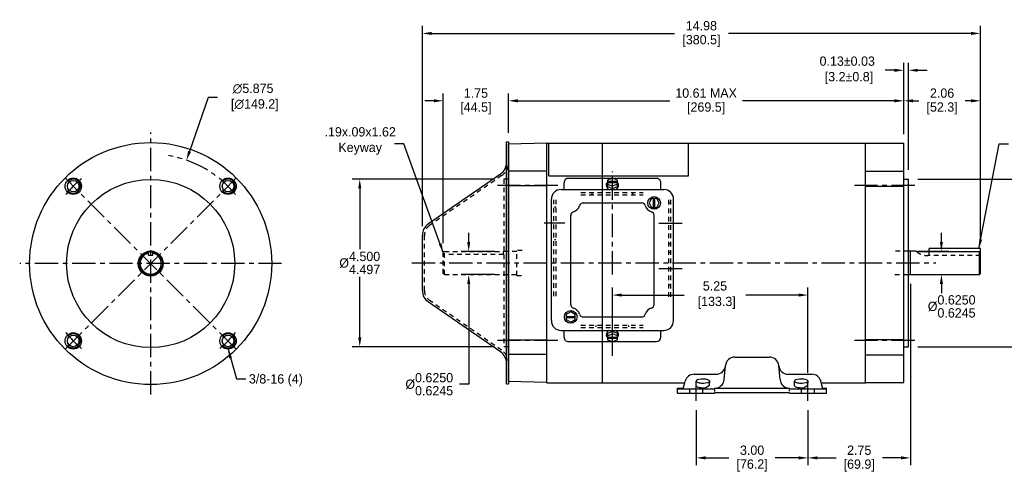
# Model space of a CAD drawing. Header units: inches. Extents: x 868.6 to 911, y 625.7 to 640.8.
# Tile 1 of 2: x 868.6 to 895, y 628.4 to 640.6. Entities that reach past the tile are written whole.
import ezdxf

# ---------------------------------------------------------------- set-up
doc = ezdxf.new("R2010")
doc.units = ezdxf.units.IN
doc.header["$LTSCALE"] = 0.5
doc.header["$MEASUREMENT"] = 0
doc.linetypes.add('CENTER', pattern=[2, 1.25, -0.25, 0.25, -0.25])
doc.linetypes.add('HIDDEN', pattern=[0.375, 0.25, -0.125])
for name, color, linetype in [('Centerline', 40, 'CENTER'), ('Dimensions', 140, 'Continuous'), ('Hidden', 102, 'HIDDEN')]:
    doc.layers.add(name, color=color, linetype=linetype)
doc.dimstyles.new('Copy of Standard', dxfattribs={"dimtxt": 0.25, "dimasz": 0.25, "dimexe": 0.2, "dimexo": 0.25, "dimgap": 0.08, "dimtad": 0, "dimtih": 1, "dimtoh": 1, "dimzin": 0, "dimdsep": 46, "dimtxsty": 'Standard', "dimcen": 0, "dimadec": 0, "dimazin": 0, "dimtfac": 1, "dimtofl": 0, "dimtmove": 2, "dimatfit": 3, "dimfxl": 0, "dimtolj": 1, "dimtzin": 0, "dimarcsym": 0})
doc.dimstyles.get("Standard").update_dxf_attribs({"dimtxt": 0.25, "dimasz": 0.25, "dimexe": 0.2, "dimexo": 0.25, "dimgap": 0.08, "dimtad": 0, "dimtih": 1, "dimtoh": 1, "dimzin": 0, "dimdsep": 46, "dimtxsty": 'Standard', "dimcen": 0, "dimadec": 0, "dimazin": 0, "dimtfac": 1, "dimtofl": 0, "dimtmove": 0, "dimatfit": 3, "dimfxl": 0, "dimtolj": 1, "dimtzin": 0, "dimarcsym": 0})

# ---------------------------------------------------------------- blocks, each defined once
blk = doc.blocks.new('*D1')
at = {"layer": 'Defpoints', "color": 0}
for p in [(873.091, 636.806), (871.169, 631.254)]:
    blk.add_point(p, dxfattribs=at)
at = {"layer": 'Dimensions', "color": 0, "lineweight": -2}
for p, q in [((873.674, 638.489), (873.173, 637.042)), ((873.924, 638.489), (873.674, 638.489))]:
    blk.add_line(p, q, dxfattribs=at)
at = {"layer": 'Dimensions', "color": 0}
blk.add_solid([(873.134, 637.056), (873.212, 637.028), (873.091, 636.806)], dxfattribs=at)
at = {"layer": 'Dimensions', "color": 0, "insert": (874.879, 638.489), "char_height": 0.25, "attachment_point": 5}
blk.add_mtext('\\A1;∅5.875\\P [∅149.2]', dxfattribs=at)
blk = doc.blocks.new('*D3')
at = {"layer": 'Defpoints', "color": 0}
for p in [(881.737, 638.401), (881.737, 637.295), (879.986, 634.324)]:
    blk.add_point(p, dxfattribs=at)
at = {"layer": 'Dimensions', "color": 0, "lineweight": -2}
for p, q in [((879.736, 638.401), (879.486, 638.401)), ((879.986, 634.574), (879.986, 638.601)), ((881.737, 637.545), (881.737, 638.601)), ((881.987, 638.401), (882.237, 638.401))]:
    blk.add_line(p, q, dxfattribs=at)
at = {"layer": 'Dimensions', "color": 0}
for points in [[(879.736, 638.442), (879.736, 638.359), (879.986, 638.401)], [(881.987, 638.442), (881.987, 638.359), (881.737, 638.401)]]:
    blk.add_solid(points, dxfattribs=at)
at = {"layer": 'Dimensions', "color": 0, "char_height": 0.25, "attachment_point": 5}
for s, insert in [('\\A1;1.75', (880.861, 638.606)), ('\\A1;[44.5]', (880.861, 638.196))]:
    blk.add_mtext(s, dxfattribs=dict(at, insert=insert))
blk = doc.blocks.new('*D2')
at = {"layer": 'Defpoints', "color": 0}
for p in [(881.612, 636.296), (877.743, 631.796), (881.612, 631.796)]:
    blk.add_point(p, dxfattribs=at)
at = {"layer": 'Dimensions', "color": 0, "lineweight": -2}
for p, q in [((881.362, 636.296), (877.543, 636.296)), ((877.743, 636.046), (877.743, 634.418)), ((877.743, 632.046), (877.743, 633.675)), ((881.362, 631.796), (877.543, 631.796))]:
    blk.add_line(p, q, dxfattribs=at)
at = {"layer": 'Dimensions', "color": 0}
for points in [[(877.701, 636.046), (877.785, 636.046), (877.743, 636.296)], [(877.701, 632.046), (877.785, 632.046), (877.743, 631.796)]]:
    blk.add_solid(points, dxfattribs=at)
at = {"layer": 'Dimensions', "color": 0, "insert": (877.743, 634.046), "char_height": 0.25, "attachment_point": 5}
blk.add_mtext('\\A1;%%C\\S4.500^ 4.497;', dxfattribs=at)
blk = doc.blocks.new('*D4')
at = {"layer": 'Defpoints', "color": 0}
for p in [(881.606, 634.358), (880.668, 633.733), (881.606, 633.733)]:
    blk.add_point(p, dxfattribs=at)
at = {"layer": 'Dimensions', "color": 0, "lineweight": -2}
for p, q in [((880.668, 634.608), (880.668, 634.858)), ((881.356, 634.358), (880.468, 634.358)), ((881.356, 633.733), (880.468, 633.733)), ((880.668, 633.483), (880.668, 630.79)), ((880.668, 630.79), (880.418, 630.79))]:
    blk.add_line(p, q, dxfattribs=at)
at = {"layer": 'Dimensions', "color": 0}
for points in [[(880.627, 634.608), (880.71, 634.608), (880.668, 634.358)], [(880.627, 633.483), (880.71, 633.483), (880.668, 633.733)]]:
    blk.add_solid(points, dxfattribs=at)
at = {"layer": 'Dimensions', "color": 0, "insert": (879.609, 630.79), "char_height": 0.25, "attachment_point": 5}
blk.add_mtext('\\A1;%%C\\S0.6250^ 0.6245;', dxfattribs=at)
blk = doc.blocks.new('*D5')
at = {"layer": 'Defpoints', "color": 0}
for p in [(892.471, 636.296), (892.471, 631.796), (896.593, 631.796)]:
    blk.add_point(p, dxfattribs=at)
at = {"layer": 'Dimensions', "color": 0, "lineweight": -2}
for p, q in [((892.721, 636.296), (896.793, 636.296)), ((896.593, 636.046), (896.593, 634.424)), ((896.593, 632.046), (896.593, 633.68)), ((892.721, 631.796), (896.793, 631.796))]:
    blk.add_line(p, q, dxfattribs=at)
at = {"layer": 'Dimensions', "color": 0}
for points in [[(896.552, 636.046), (896.635, 636.046), (896.593, 636.296)], [(896.552, 632.046), (896.635, 632.046), (896.593, 631.796)]]:
    blk.add_solid(points, dxfattribs=at)
at = {"layer": 'Dimensions', "color": 0, "insert": (896.593, 634.052), "char_height": 0.25, "attachment_point": 5}
blk.add_mtext('\\A1;%%C\\S4.500^ 4.497;', dxfattribs=at)
blk = doc.blocks.new('*D6')
at = {"layer": 'Defpoints', "color": 0}
for p in [(892.471, 634.359), (892.471, 633.734), (893.358, 633.734)]:
    blk.add_point(p, dxfattribs=at)
at = {"layer": 'Dimensions', "color": 0, "lineweight": -2}
for p, q in [((893.358, 634.609), (893.358, 634.859)), ((892.721, 634.359), (893.558, 634.359)), ((892.721, 633.734), (893.558, 633.734)), ((893.358, 633.484), (893.358, 633.234))]:
    blk.add_line(p, q, dxfattribs=at)
at = {"layer": 'Dimensions', "color": 0}
for points in [[(893.316, 634.609), (893.399, 634.609), (893.358, 634.359)], [(893.316, 633.484), (893.399, 633.484), (893.358, 633.734)]]:
    blk.add_solid(points, dxfattribs=at)
at = {"layer": 'Dimensions', "color": 0, "insert": (893.633, 632.88), "char_height": 0.25, "attachment_point": 5}
blk.add_mtext('\\A1;%%C\\S0.6250^ 0.6245;', dxfattribs=at)
blk = doc.blocks.new('*D7')
at = {"layer": 'Defpoints', "color": 0}
for p in [(886.776, 630.344), (889.776, 630.344), (889.776, 628.811)]:
    blk.add_point(p, dxfattribs=at)
at = {"layer": 'Dimensions', "color": 0, "lineweight": -2}
for p, q in [((886.776, 630.094), (886.776, 628.611)), ((889.776, 630.094), (889.776, 628.611)), ((887.026, 628.811), (887.655, 628.811)), ((889.526, 628.811), (888.898, 628.811))]:
    blk.add_line(p, q, dxfattribs=at)
at = {"layer": 'Dimensions', "color": 0}
for points in [[(887.026, 628.853), (887.026, 628.77), (886.776, 628.811)], [(889.526, 628.853), (889.526, 628.77), (889.776, 628.811)]]:
    blk.add_solid(points, dxfattribs=at)
at = {"layer": 'Dimensions', "color": 0, "char_height": 0.25, "attachment_point": 5}
for s, insert in [('\\A1;3.00', (888.276, 629.016)), ('\\A1;[76.2]', (888.276, 628.606))]:
    blk.add_mtext(s, dxfattribs=dict(at, insert=insert))
blk = doc.blocks.new('*D8')
at = {"layer": 'Defpoints', "color": 0}
for p in [(892.526, 633.734), (889.776, 630.344), (892.526, 628.811)]:
    blk.add_point(p, dxfattribs=at)
at = {"layer": 'Dimensions', "color": 0, "lineweight": -2}
for p, q in [((892.526, 633.484), (892.526, 628.611)), ((889.776, 630.094), (889.776, 628.611)), ((890.026, 628.811), (890.53, 628.811)), ((892.276, 628.811), (891.773, 628.811))]:
    blk.add_line(p, q, dxfattribs=at)
at = {"layer": 'Dimensions', "color": 0}
for points in [[(890.026, 628.853), (890.026, 628.77), (889.776, 628.811)], [(892.276, 628.853), (892.276, 628.77), (892.526, 628.811)]]:
    blk.add_solid(points, dxfattribs=at)
at = {"layer": 'Dimensions', "color": 0, "char_height": 0.25, "attachment_point": 5}
for s, insert in [('\\A1;2.75', (891.151, 629.016)), ('\\A1;[69.9]', (891.151, 628.606))]:
    blk.add_mtext(s, dxfattribs=dict(at, insert=insert))
blk = doc.blocks.new('*D9')
at = {"layer": 'Defpoints', "color": 0}
for p in [(889.776, 633.184), (884.526, 631.553), (889.776, 630.843)]:
    blk.add_point(p, dxfattribs=at)
at = {"layer": 'Dimensions', "color": 0, "lineweight": -2}
for p, q in [((884.526, 631.803), (884.526, 633.384)), ((889.776, 631.093), (889.776, 633.384)), ((884.776, 633.184), (886.449, 633.184)), ((889.526, 633.184), (888.109, 633.184))]:
    blk.add_line(p, q, dxfattribs=at)
at = {"layer": 'Dimensions', "color": 0}
for points in [[(884.776, 633.226), (884.776, 633.142), (884.526, 633.184)], [(889.526, 633.226), (889.526, 633.142), (889.776, 633.184)]]:
    blk.add_solid(points, dxfattribs=at)
at = {"layer": 'Dimensions', "color": 0, "insert": (887.279, 633.184), "char_height": 0.25, "attachment_point": 5}
blk.add_mtext('\\A1;5.25\\P [133.3]', dxfattribs=at)
blk = doc.blocks.new('*D10')
at = {"layer": 'Defpoints', "color": 0}
for p in [(894.406, 640.21), (879.424, 634.787), (894.406, 634.433)]:
    blk.add_point(p, dxfattribs=at)
at = {"layer": 'Dimensions', "color": 0, "lineweight": -2}
for p, q in [((879.424, 635.037), (879.424, 640.41)), ((879.674, 640.21), (886.189, 640.21)), ((894.156, 640.21), (887.641, 640.21)), ((894.406, 634.683), (894.406, 640.41))]:
    blk.add_line(p, q, dxfattribs=at)
at = {"layer": 'Dimensions', "color": 0}
for points in [[(879.674, 640.252), (879.674, 640.169), (879.424, 640.21)], [(894.156, 640.252), (894.156, 640.169), (894.406, 640.21)]]:
    blk.add_solid(points, dxfattribs=at)
at = {"layer": 'Dimensions', "color": 0, "char_height": 0.25, "attachment_point": 5}
for s, insert in [('\\A1;14.98', (886.915, 640.415)), ('\\A1;[380.5]', (886.915, 640.005))]:
    blk.add_mtext(s, dxfattribs=dict(at, insert=insert))
blk = doc.blocks.new('*D11')
at = {"layer": 'Defpoints', "color": 0}
for p in [(892.346, 638.401), (881.737, 637.296), (892.346, 637.259)]:
    blk.add_point(p, dxfattribs=at)
at = {"layer": 'Dimensions', "color": 0, "lineweight": -2}
for p, q in [((881.737, 637.546), (881.737, 638.601)), ((881.987, 638.401), (886.066, 638.401)), ((892.096, 638.401), (888.017, 638.401)), ((892.346, 637.509), (892.346, 638.601))]:
    blk.add_line(p, q, dxfattribs=at)
at = {"layer": 'Dimensions', "color": 0}
for points in [[(881.987, 638.442), (881.987, 638.359), (881.737, 638.401)], [(892.096, 638.442), (892.096, 638.359), (892.346, 638.401)]]:
    blk.add_solid(points, dxfattribs=at)
at = {"layer": 'Dimensions', "color": 0, "char_height": 0.25, "attachment_point": 5}
for s, insert in [('\\A1;10.61 MAX', (887.041, 638.606)), ('\\A1;[269.5]', (887.041, 638.196))]:
    blk.add_mtext(s, dxfattribs=dict(at, insert=insert))
blk = doc.blocks.new('*D12')
at = {"layer": 'Defpoints', "color": 0}
for p in [(892.346, 639.22), (892.346, 637.259), (892.471, 636.296)]:
    blk.add_point(p, dxfattribs=at)
at = {"layer": 'Dimensions', "color": 0, "lineweight": -2}
for p, q in [((892.346, 637.509), (892.346, 639.42)), ((892.471, 636.546), (892.471, 639.42)), ((892.096, 639.22), (891.846, 639.22)), ((892.721, 639.22), (892.971, 639.22))]:
    blk.add_line(p, q, dxfattribs=at)
at = {"layer": 'Dimensions', "color": 0}
for points in [[(892.096, 639.261), (892.096, 639.178), (892.346, 639.22)], [(892.721, 639.261), (892.721, 639.178), (892.471, 639.22)]]:
    blk.add_solid(points, dxfattribs=at)
at = {"layer": 'Dimensions', "color": 0, "insert": (890.829, 639.22), "char_height": 0.25, "attachment_point": 5}
blk.add_mtext('\\A1;0.13±0.03\\P [3.2±0.8]', dxfattribs=at)
blk = doc.blocks.new('*D13')
at = {"layer": 'Defpoints', "color": 0}
for p in [(894.406, 638.401), (892.346, 637.259), (894.406, 634.433)]:
    blk.add_point(p, dxfattribs=at)
at = {"layer": 'Dimensions', "color": 0, "lineweight": -2}
for p, q in [((892.346, 637.509), (892.346, 638.601)), ((892.596, 638.401), (892.755, 638.401)), ((894.156, 638.401), (893.998, 638.401)), ((894.406, 634.683), (894.406, 638.601))]:
    blk.add_line(p, q, dxfattribs=at)
at = {"layer": 'Dimensions', "color": 0}
for points in [[(892.596, 638.442), (892.596, 638.359), (892.346, 638.401)], [(894.156, 638.442), (894.156, 638.359), (894.406, 638.401)]]:
    blk.add_solid(points, dxfattribs=at)
at = {"layer": 'Dimensions', "color": 0, "char_height": 0.25, "attachment_point": 5}
for s, insert in [('\\A1;2.06', (893.376, 638.606)), ('\\A1;[52.3]', (893.376, 638.196))]:
    blk.add_mtext(s, dxfattribs=dict(at, insert=insert))

msp = doc.modelspace()

# ---------------------------------------------------------------- linework, layer by layer
for p, q in [((881.68355, 637.29628), (881.73655, 637.29628)), ((881.68355, 630.79628), (881.68355, 637.29628)), ((881.73655, 637.29628), (881.73655, 630.79628)), ((882.7612, 637.25868), (881.73655, 637.23185)), ((881.73655, 630.86071), (881.73655, 637.23185)), ((882.76177, 637.26648), (891.3212, 637.26648)), ((882.76177, 630.82608), (882.76177, 637.26648)), ((882.8212, 636.38648), (882.8212, 637.26648)), ((884.2612, 630.82608), (884.2612, 637.25868)), ((886.5712, 636.38648), (886.5712, 637.26648)), ((891.3212, 630.82608), (891.3212, 637.26648)), ((891.3212, 630.83388), (891.3212, 637.25868)), ((891.3212, 637.25868), (892.3462, 637.25868)), ((892.3462, 630.83388), (892.3462, 637.25868)), ((882.7612, 636.51149), (881.7362, 636.51149)), ((891.3212, 636.51152), (892.3462, 636.51152)), ((881.52184, 636.43445), (879.58576, 635.0956)), ((882.8212, 636.38648), (886.5712, 636.38648)), ((883.34619, 636.32032), (885.70619, 636.32032)), ((884.52619, 636.32032), (884.39019, 636.26832)), ((884.39019, 636.26832), (884.39019, 636.16042)), ((884.66219, 636.22937), (884.39019, 636.22937)), ((884.66219, 636.26832), (884.52619, 636.32032)), ((884.66219, 636.16042), (884.66219, 636.26832)), ((892.3462, 636.29628), (892.4712, 636.29628)), ((892.4712, 631.79628), (892.4712, 636.29628)), ((882.7612, 636.11834), (881.7362, 636.11834)), ((883.1462, 636.01633), (885.9062, 636.01633)), ((883.22619, 636.01633), (883.22619, 636.20032)), ((884.66219, 636.19937), (884.39019, 636.19937)), ((884.39019, 636.16042), (884.52619, 636.10647)), ((884.39019, 636.16042), (884.39019, 636.09955)), ((884.39019, 636.09955), (884.52619, 636.0456)), ((884.66219, 636.16042), (884.52619, 636.10647)), ((884.52619, 636.0456), (884.66219, 636.09955)), ((884.66219, 636.09955), (884.66219, 636.16042)), ((885.82619, 636.01633), (885.82619, 636.20032)), ((891.3212, 636.10609), (892.3462, 636.10609)), ((882.8862, 632.49633), (882.8862, 635.75633)), ((885.5782, 635.77411), (885.5102, 635.65633)), ((885.7142, 635.77411), (885.5782, 635.77411)), ((885.6312, 635.53855), (885.6312, 635.77411)), ((885.6612, 635.53855), (885.6612, 635.77411)), ((885.7822, 635.65633), (885.7142, 635.77411)), ((886.1662, 632.49633), (886.1662, 635.75633)), ((883.74162, 635.65633), (885.31076, 635.65633)), ((885.5102, 635.65633), (885.5782, 635.53855)), ((885.5782, 635.53855), (885.7142, 635.53855)), ((885.7142, 635.53855), (885.7822, 635.65633)), ((883.4062, 632.93174), (883.4062, 635.3209)), ((885.6462, 632.93174), (885.6462, 635.32092)), ((879.42405, 633.30539), (879.42405, 634.78717)), ((893.0262, 634.35865), (893.0262, 634.4334)), ((894.4062, 634.4334), (893.0262, 634.4334)), ((894.4062, 634.32865), (894.4062, 634.4334)), ((872.07552, 634.25313), (872.07552, 634.33835)), ((872.07552, 634.25313), (872.18452, 634.25313)), ((872.18452, 634.25313), (872.18452, 634.33835)), ((892.67672, 634.35878), (892.4712, 634.35878)), ((892.5262, 633.73378), (892.5262, 634.35878)), ((894.3762, 634.34402), (892.69538, 634.34402)), ((894.3762, 633.73378), (894.3762, 634.34402)), ((894.3762, 634.34402), (894.4062, 634.31232)), ((894.4062, 633.76378), (894.4062, 634.32878)), ((892.4712, 633.73378), (894.3762, 633.73378)), ((894.3762, 633.73378), (894.4062, 633.76378)), ((881.52184, 631.65811), (879.58576, 632.99695)), ((883.4062, 632.73233), (883.28842, 632.66433)), ((883.28842, 632.66433), (883.28842, 632.52833)), ((883.28842, 632.61133), (883.52398, 632.61133)), ((883.28842, 632.58133), (883.52398, 632.58133)), ((883.28842, 632.52833), (883.4062, 632.46033)), ((883.52398, 632.66433), (883.4062, 632.73233)), ((883.4062, 632.46033), (883.52398, 632.52833)), ((883.52398, 632.52833), (883.52398, 632.66433)), ((883.74161, 632.59633), (885.31079, 632.59633)), ((883.1462, 632.23633), (885.9062, 632.23633)), ((883.22619, 632.05232), (883.22619, 632.23633)), ((884.52619, 632.20704), (884.39019, 632.15309)), ((884.39019, 632.15309), (884.39019, 632.09222)), ((884.39019, 632.09222), (884.52619, 632.14616)), ((884.39019, 632.09222), (884.39019, 631.98432)), ((884.39019, 632.05327), (884.66219, 632.05327)), ((884.39019, 632.02327), (884.66219, 632.02327)), ((884.66219, 632.15309), (884.52619, 632.20704)), ((884.66219, 632.09222), (884.52619, 632.14616)), ((884.66219, 632.09222), (884.66219, 632.15309)), ((884.66219, 631.98432), (884.66219, 632.09222)), ((885.82619, 632.05232), (885.82619, 632.23633)), ((882.7612, 631.97422), (881.7362, 631.97422)), ((883.34619, 631.93232), (885.70619, 631.93232)), ((884.39019, 631.98432), (884.52619, 631.93232)), ((884.52619, 631.93232), (884.66219, 631.98432)), ((891.3212, 631.98647), (892.3462, 631.98647)), ((892.3462, 631.79628), (892.4712, 631.79628)), ((882.7612, 631.58947), (881.7362, 631.58947)), ((887.80913, 631.51992), (888.74326, 631.51992)), ((891.3212, 631.58104), (892.3462, 631.58104)), ((887.52699, 630.9135), (887.55962, 631.2864)), ((889.0254, 630.9135), (888.99231, 631.29171)), ((886.7233, 631.05819), (887.31057, 631.05819)), ((889.24182, 631.05819), (889.87909, 631.05819)), ((881.68355, 630.79628), (881.73655, 630.79628)), ((882.7612, 630.83388), (881.73655, 630.86071)), ((882.76177, 630.82608), (886.46928, 630.82608)), ((886.2762, 630.54629), (886.2762, 630.68529)), ((886.2762, 630.68529), (886.43155, 630.68529)), ((886.42619, 630.66529), (886.48182, 630.87289)), ((887.2762, 630.66529), (887.2762, 630.68529)), ((887.2762, 630.68529), (889.2762, 630.68529)), ((889.2762, 630.66529), (889.2762, 630.68529)), ((890.17619, 630.66529), (890.12057, 630.87289)), ((890.13311, 630.82608), (891.3212, 630.82608)), ((890.17084, 630.68529), (890.2762, 630.68529)), ((890.2762, 630.54629), (890.2762, 630.68529)), ((891.3212, 630.83388), (892.3462, 630.83388)), ((886.2762, 630.66529), (887.2762, 630.66529)), ((886.2762, 630.54629), (887.2762, 630.54629)), ((887.2762, 630.59099), (887.2762, 630.63635)), ((887.2762, 630.56629), (889.2762, 630.56629)), ((887.2762, 630.54629), (887.2762, 630.56629)), ((889.2762, 630.66529), (890.2762, 630.66529)), ((889.2762, 630.59855), (889.2762, 630.6439)), ((889.2762, 630.54629), (889.2762, 630.56076)), ((889.2762, 630.54629), (890.2762, 630.54629))]:
    msp.add_line(p, q)
for points in [[(884.39019, 636.21173), (884.36153, 636.15929), (884.36357, 636.09869), (884.39506, 636.04821), (884.44091, 636.01631)], [(884.61148, 636.01631), (884.65732, 636.04821), (884.68882, 636.09869), (884.69085, 636.15929), (884.66219, 636.21173)], [(884.44091, 632.23633), (884.39506, 632.20443), (884.36357, 632.15395), (884.36153, 632.09335), (884.39019, 632.0409)], [(884.66219, 632.04091), (884.69085, 632.09335), (884.68882, 632.15395), (884.65732, 632.20443), (884.61148, 632.23633)]]:
    msp.add_lwpolyline(points)
for centre, radius in [((872.13002, 634.02995), 3.2492), ((870.05289, 636.10708), 0.22), ((872.13002, 634.02995), 2.25739), ((870.05289, 636.10708), 0.155), ((874.20714, 636.10708), 0.22), ((874.20714, 636.10708), 0.155), ((885.6462, 635.65633), 0.17), ((872.13002, 634.02995), 0.33552), ((872.13002, 634.02995), 0.31317), ((883.4062, 632.59633), 0.17), ((870.05289, 631.95282), 0.22), ((870.05289, 631.95282), 0.155), ((874.20714, 631.95283), 0.22), ((874.20714, 631.95283), 0.155)]:
    msp.add_circle(centre, radius)
for centre, radius, start, end in [((881.30855, 636.74289), 0.375, 304.664753, 359.999848), ((870.05289, 636.10708), 0.19, 217.277101, 140.883453), ((874.20714, 636.10708), 0.19, 217.277101, 140.883453), ((883.34619, 636.20032), 0.12, 90.000004, 180.00002), ((885.70619, 636.20032), 0.12, 0, 90.000004), ((883.1462, 635.75633), 0.26, 90.000004, 180.00002), ((885.9062, 635.75633), 0.26, 0, 90.000004), ((883.4062, 635.65633), 0.25, 286.600651, 343.399103), ((883.74162, 635.55633), 0.1, 89.996177, 163.399284), ((885.31077, 635.55633), 0.1, 16.600339, 90.007103), ((885.6462, 635.65633), 0.25, 196.600326, 253.398606), ((883.50619, 635.32091), 0.1, 106.60066, 180.005211), ((885.5462, 635.32092), 0.1, 0, 73.398374), ((879.79905, 634.78717), 0.375, 124.664859, 180.000006), ((872.13002, 634.02995), 0.28317, 101.096443, 78.903557), ((892.9962, 634.7434), 0.5, 230.286587, 233.013586), ((879.79905, 633.30539), 0.375, 180.000006, 235.335141), ((883.5062, 632.93174), 0.1, 180.00002, 253.398549), ((883.4062, 632.59633), 0.25, 16.601536, 73.398523), ((885.6462, 632.59633), 0.25, 106.601542, 163.398453), ((885.5462, 632.93174), 0.1, 286.601396, 0), ((883.74161, 632.69633), 0.1, 196.601587, 270.000116), ((885.31079, 632.69633), 0.1, 270.000001, 343.398473), ((883.1462, 632.49633), 0.26, 180.00002, 270.000001), ((885.9062, 632.49633), 0.26, 270.000001, 0), ((870.05289, 631.95282), 0.19, 217.277101, 140.883453), ((874.20714, 631.95283), 0.19, 217.277101, 140.883453), ((883.34619, 632.05232), 0.12, 179.999991, 270.000001), ((885.70619, 632.05232), 0.12, 270.000001, 0), ((881.30855, 631.34967), 0.375, 0.000003, 55.33519), ((887.80913, 631.26992), 0.25, 90.000004, 175.000006), ((888.74326, 631.26992), 0.25, 5.000018, 90.000004), ((887.31057, 631.30819), 0.25, 270.000116, 355.000009), ((889.24182, 631.30819), 0.25, 185.000051, 270.000001), ((886.7233, 630.80819), 0.25, 90.000004, 164.999996), ((889.87909, 630.80819), 0.25, 15.000002, 90.000056), ((887.27795, 630.93529), 0.25, 270.000001, 355.000066), ((889.27445, 630.93529), 0.25, 185.000051, 270.401072)]:
    msp.add_arc(centre, radius, start, end)
at = {"layer": 'Centerline'}
for p, q in [((872.13002, 630.51378), (872.13002, 637.54612)), ((884.5262, 633.73701), (884.5262, 636.50381)), ((869.84076, 631.74069), (874.41927, 636.31921)), ((874.41927, 631.74069), (869.84076, 636.31921)), ((883.0612, 636.12517), (881.43655, 636.12517)), ((892.6462, 636.12517), (891.0212, 636.12517)), ((883.24453, 635.11632), (882.69158, 635.11632)), ((885.776, 635.11632), (886.39807, 635.11632)), ((875.64618, 634.02995), (868.61385, 634.02995)), ((879.14275, 634.04628), (893.2062, 634.04628)), ((885.776, 633.89632), (886.39807, 633.89632)), ((884.5262, 631.55315), (884.5262, 632.91567)), ((883.0612, 631.96747), (881.43655, 631.96747)), ((892.6462, 631.96747), (891.0212, 631.96747)), ((886.7762, 630.34356), (886.7762, 630.84288)), ((889.7762, 630.34356), (889.7762, 630.84288))]:
    msp.add_line(p, q, dxfattribs=at)
for start, end in [(39.14597, 80.693812), (129.14597, 140.85403), (219.146032, 230.854092), (309.14597, 320.85403)]:
    msp.add_arc((872.13002, 634.02995), 2.9375, start, end, dxfattribs=at)
at = {"layer": 'Hidden'}
for p, q in [((881.55198, 636.39086), (879.6159, 635.05201)), ((881.73655, 636.29628), (881.61155, 636.29628)), ((881.61155, 636.29628), (881.61155, 631.79628)), ((882.95619, 633.15412), (882.95619, 635.7371)), ((883.01619, 633.15412), (883.01619, 635.7371)), ((883.67478, 635.93632), (885.35232, 635.93632)), ((883.67478, 635.87632), (885.35232, 635.87632)), ((883.98119, 635.88242), (883.98119, 635.9303)), ((885.07119, 635.88242), (885.07119, 635.9303)), ((886.03619, 633.13755), (886.03619, 635.7371)), ((886.09619, 633.13755), (886.09619, 635.7371)), ((882.96852, 635.55632), (883.00843, 635.55632)), ((886.05391, 635.66132), (886.08151, 635.66132)), ((879.47705, 633.30539), (879.47705, 634.78717)), ((882.96852, 634.67632), (883.00843, 634.67632)), ((881.9562, 633.71076), (881.9562, 634.38021)), ((882.10655, 634.38021), (881.9562, 634.38021)), ((886.05391, 634.57132), (886.08151, 634.57132)), ((880.0162, 634.35468), (879.9862, 634.32416)), ((879.9862, 633.76298), (879.9862, 634.32416)), ((881.60593, 634.26945), (879.9862, 634.26945)), ((880.0162, 633.73298), (880.0162, 634.35468)), ((880.0162, 634.35468), (881.60593, 634.35468)), ((881.9562, 634.35798), (881.60593, 634.35798)), ((881.60593, 634.26945), (881.60593, 634.35798)), ((886.05391, 634.33632), (886.08151, 634.33632)), ((892.4712, 634.35878), (892.1062, 634.35878)), ((894.4062, 634.2434), (892.9962, 634.2434)), ((893.0262, 634.2434), (893.0262, 634.35865)), ((880.0162, 633.73298), (879.9862, 633.76298)), ((880.0162, 633.73298), (881.9562, 633.73298)), ((881.9562, 633.71076), (882.10655, 633.71076)), ((892.1062, 633.73378), (892.4712, 633.73378)), ((886.05391, 633.45632), (886.08152, 633.45632)), ((881.55198, 631.7017), (879.6159, 633.04055)), ((883.67478, 632.37632), (885.35232, 632.37632)), ((883.67478, 632.31632), (885.35232, 632.31632)), ((884.08619, 632.32676), (884.08619, 632.36552)), ((884.96619, 632.32676), (884.96619, 632.36552)), ((881.73655, 631.79628), (881.61155, 631.79628)), ((886.7732, 630.7498), (886.77438, 630.86763)), ((887.1362, 630.75978), (887.1392, 630.87386)), ((889.4132, 630.7498), (889.41438, 630.86763)), ((889.7762, 630.75978), (889.7792, 630.87386)), ((886.6012, 630.54629), (886.6012, 630.66529)), ((886.95119, 630.54629), (886.95119, 630.66529)), ((889.6012, 630.54629), (889.6012, 630.66529)), ((889.95119, 630.54629), (889.95119, 630.66529))]:
    msp.add_line(p, q, dxfattribs=at)
for points in [[(886.7732, 630.7498), (886.80377, 630.71943), (886.85647, 630.70375), (886.89649, 630.69787), (886.92555, 630.69564), (886.95032, 630.69489), (886.97819, 630.69526), (887.02974, 630.6995), (887.1362, 630.75978)], [(889.4132, 630.7498), (889.44377, 630.71943), (889.49647, 630.70375), (889.53649, 630.69787), (889.56555, 630.69564), (889.59032, 630.69489), (889.61819, 630.69526), (889.66974, 630.6995), (889.7762, 630.75978)]]:
    msp.add_lwpolyline(points, dxfattribs=at)
for points in [[(887.1392, 630.87386), (887.11365, 630.90189), (887.06469, 630.91816), (887.02454, 630.92489), (886.99498, 630.92762), (886.97077, 630.92869), (886.94628, 630.92878), (886.91089, 630.92715), (886.81303, 630.90812), (886.78061, 630.88936), (886.77438, 630.86763), (886.79992, 630.84525), (886.84143, 630.83102), (886.87832, 630.82409), (886.907, 630.82089), (886.9303, 630.81942), (886.95186, 630.81888), (886.97675, 630.81921), (887.01938, 630.82225), (887.09648, 630.83855)], [(889.7792, 630.87386), (889.75365, 630.90189), (889.70469, 630.91816), (889.66454, 630.92489), (889.63498, 630.92762), (889.61077, 630.92869), (889.58628, 630.92878), (889.55089, 630.92715), (889.45303, 630.90812), (889.42061, 630.88936), (889.41438, 630.86763), (889.43992, 630.84525), (889.48143, 630.83102), (889.51832, 630.82409), (889.547, 630.82089), (889.5703, 630.81942), (889.59186, 630.81888), (889.61675, 630.81921), (889.65938, 630.82225), (889.73648, 630.83855)]]:
    msp.add_lwpolyline(points, close=True, dxfattribs=at)
for centre, radius, start, end in [((881.30855, 636.74289), 0.428, 304.664753, 359.999848), ((879.79905, 634.78717), 0.322, 124.664859, 180.000006), ((892.9962, 634.7434), 0.5, 233.013586, 270), ((879.79905, 633.30539), 0.322, 180.000006, 235.335141), ((881.30855, 631.34967), 0.428, 0.000003, 55.33519)]:
    msp.add_arc(centre, radius, start, end, dxfattribs=at)

# ---------------------------------------------------------------- texts
at = {"layer": 'Dimensions', "char_height": 0.25}
for s, insert, attachment_point in [('\\A1;.19x.09x1.62\\PKeyway', (877.75431, 636.95024), 8), ('\\A1;3/8-16 (4)', (874.76659, 631.05774), 1)]:
    msp.add_mtext(s, dxfattribs=dict(at, insert=insert, attachment_point=attachment_point))

# ---------------------------------------------------------------- dimensions: what is measured, and where the dimension line sits
at = {"layer": 'Dimensions'}
for base, p1, p2, picture, middle in [((894.4062, 640.21021), (879.42405, 634.78717), (894.4062, 634.4334), '*D10', (886.91512, 640.21021)), ((881.73655, 638.40078), (879.9862, 634.32416), (881.73655, 637.29548), '*D3', (880.86137, 638.40078)), ((894.4062, 638.40078), (892.3462, 637.25868), (894.4062, 634.4334), '*D13', (893.3762, 638.40078)), ((892.5262, 628.81147), (889.7762, 630.34356), (892.5262, 633.73378), '*D8', (891.1512, 628.81147)), ((889.7762, 628.81147), (886.7762, 630.34356), (889.7762, 630.34356), '*D7', (888.2762, 628.81147))]:
    dim = msp.add_linear_dim(base=base, p1=p1, p2=p2, dimstyle='Standard', override={"dimpost": '\\X'}, dxfattribs=at)
    dim.commit()
    dim.dimension.update_dxf_attribs({"geometry": picture, "text_midpoint": middle})
for base, p1, p2, override, picture, middle in [((892.3461970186, 639.2197587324), (892.4711970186, 636.2962796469), (892.3461970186, 637.2586806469), {"dimgap": 0.08, "dimpost": '\\X', "dimtol": 1, "dimlim": 0, "dimtp": 0.03, "dimtm": 0.03}, '*D12', (890.8286970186, 639.2197587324)), ((889.7762, 633.18404), (884.5262, 631.55315), (889.7762, 630.84288), {"dimpost": '\\X'}, '*D9', (887.27914, 633.18404))]:
    dim = msp.add_linear_dim(base=base, p1=p1, p2=p2, dimstyle='Standard', override=override, dxfattribs=at)
    dim.commit()
    dim.dimension.update_dxf_attribs({"geometry": picture, "text_midpoint": middle, "dimtype": 160})
dim = msp.add_linear_dim(base=(892.3462, 638.40078), p1=(881.73655, 637.29628), p2=(892.3462, 637.25868), text='10.61 MAX\\X [269.5]', dimstyle='Standard', override={"dimpost": '\\X'}, dxfattribs=at)
dim.commit()
dim.dimension.update_dxf_attribs({"geometry": '*D11', "text_midpoint": (887.04137, 638.40078)})
dim = msp.add_diameter_dim_2p(p1=(871.16883, 631.25416), p2=(873.0912, 636.80575), dimstyle='Standard', override={"dimdec": 3, "dimpost": '\\X'}, dxfattribs=at)
dim.commit()
dim.dimension.update_dxf_attribs({"geometry": '*D1', "text_midpoint": (874.87897, 638.48872), "dimtype": 163})
dim = msp.add_linear_dim(base=(877.74309, 631.79628), p1=(881.61155, 636.29628), p2=(881.61155, 631.79628), angle=90, text='%%C<>', dimstyle='Standard', override={"dimgap": 0.08, "dimdec": 3, "dimpost": '\\X', "dimtol": 0, "dimlim": 1, "dimtm": 0.003, "dimtdec": 3}, dxfattribs=at)
dim.commit()
dim.dimension.update_dxf_attribs({"geometry": '*D2', "text_midpoint": (877.74309, 634.04628)})
for base, p1, p2, dimstyle, override, picture, middle in [((896.59335, 631.79628), (892.4712, 636.29628), (892.4712, 631.79628), 'Standard', {"dimgap": 0.08, "dimdec": 3, "dimpost": '\\X', "dimtol": 0, "dimlim": 1, "dimtm": 0.003, "dimtdec": 3}, '*D5', (896.59335, 634.05204)), ((880.66843, 633.73298), (881.60593, 634.35798), (881.60593, 633.73298), 'Standard', {"dimgap": 0.08, "dimdec": 4, "dimpost": '\\X', "dimtol": 0, "dimlim": 1, "dimtm": 0.0005, "dimtdec": 4}, '*D4', (879.60927, 630.7897)), ((893.35782, 633.73378), (892.4712, 634.35878), (892.4712, 633.73378), 'Copy of Standard', {"dimgap": 0.08, "dimdec": 4, "dimpost": '\\X', "dimtol": 0, "dimlim": 1, "dimtm": 0.0005, "dimtdec": 4}, '*D6', (893.63295, 632.88045))]:
    dim = msp.add_linear_dim(base=base, p1=p1, p2=p2, angle=90, text='%%C<>', dimstyle=dimstyle, override=override, dxfattribs=at)
    dim.commit()
    dim.dimension.update_dxf_attribs({"geometry": picture, "text_midpoint": middle, "dimtype": 160})

# ---------------------------------------------------------------- leaders
at = {"layer": 'Dimensions', "annotation_type": 0, "has_hookline": 1}
for points, hookline_direction, text_width in [([(879.9862, 634.32416), (878.92899, 637.24143), (878.67899, 637.24143)], 1, 2.20833), ([(894.36605, 634.4334), (894.90745, 637.24861), (895.15745, 637.24861)], 0, 3.16667), ([(874.20714, 631.73283), (874.43659, 630.93274), (874.68659, 630.93274)], 0, 2.16667)]:
    msp.add_leader(points, dimstyle='Standard', override={"dimgap": 0.08, "dimtad": 0}, dxfattribs=dict(at, hookline_direction=hookline_direction, text_width=text_width))

doc.saveas('drawing.dxf')
